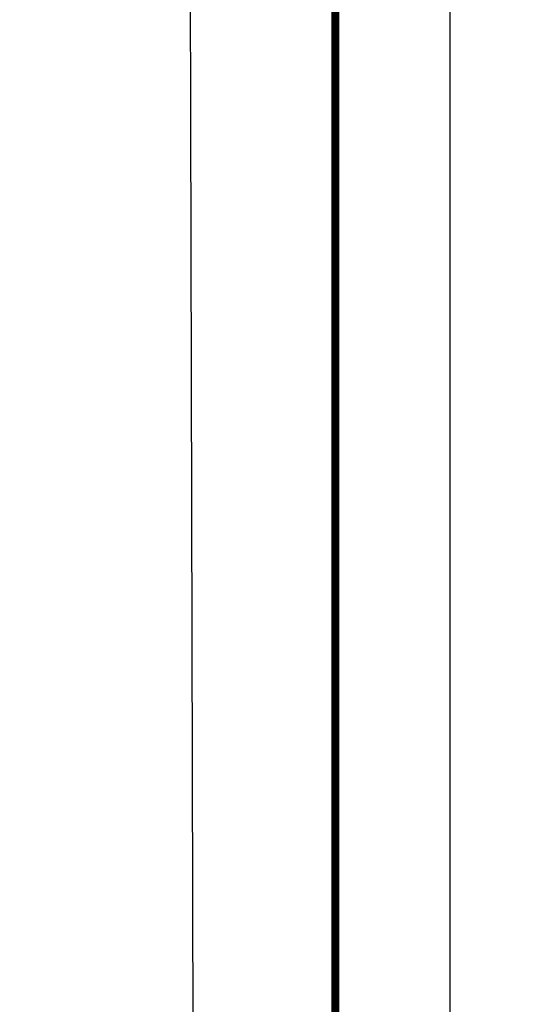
# Model space of a CAD drawing. Extents: x -134 to 1642, y -665 to 1050.
# Tile 86 of 88: x 1116 to 1138, y 203 to 246. Entities that reach past the tile are written whole.
import ezdxf

# ---------------------------------------------------------------- set-up
doc = ezdxf.new("R2010")
doc.units = 0
doc.header["$LTSCALE"] = 2
doc.header["$MEASUREMENT"] = 0
doc.linetypes.add('AUSGEZOGEN', pattern=[0])
for name, color, linetype in [('LEGENDE', 7, 'AUSGEZOGEN'), ('RAHMEN', 250, 'AUSGEZOGEN'), ('Rinne', 200, 'CONTINUOUS')]:
    doc.layers.add(name, color=color, linetype=linetype)

msp = doc.modelspace()

# ---------------------------------------------------------------- hatches: boundary and pattern name
at = {"layer": 'Rinne'}
h = msp.add_hatch(dxfattribs=at)
h.set_pattern_fill('ANSI31', color=256, scale=20, style=0)
edge = h.paths.add_edge_path()
edge.add_arc((275.368, -21751.935), 21947.712, 89.378358, 89.4555825, ccw=False)
edge.add_arc((441.164, -6471.327), 6666.204, 89.2382346, 89.378358, ccw=False)
edge.add_arc((-14330.566, -1117453.652), 1117746.729, 89.236362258, 89.238234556, ccw=False)
edge.add_arc((523.427, -3023.766), 3217.854, 89.201464, 89.236359, ccw=False)
edge.add_arc((555.116, -750.211), 944.078, 86.947295, 89.201464, ccw=False)
edge.add_arc((625.86, 576.328), 384.346, 266.94729, 270.48051)
edge.add_arc((580.862, 5941.795), 5750.002, 270.4805116, 270.6623839)
edge.add_arc((762.642, -9781.389), 9974.234, 90.5242944, 90.662384, ccw=False)
edge.add_arc((2442.173, -193318.226), 193518.754, 90.51436533, 90.52429443, ccw=False)
edge.add_arc((253.376, 50487.94), 50297.236, 270.5143659, 270.5338415)
edge.add_arc((717.25, 703), 510.135, 270.53384, 270.62712)
edge.add_arc((-30540.738, 2856402.629), 2856380.831, 270.627124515, 270.628371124)
edge.add_arc((769.636, 1592.381), 1398.889, 270.628371, 270.993107)
edge.add_arc((599.067, 11432.088), 11240.074, 270.9931067, 271.1217788)
edge.add_arc((275.388, -21749.981), 21944.958, 89.378358, 89.4555885, ccw=False)
edge.add_arc((441.152, -6472.293), 6666.37, 89.2382342, 89.378358, ccw=False)
edge.add_arc((-14329.56, -1117377.592), 1117669.861, 89.236362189, 89.238234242, ccw=False)
edge.add_arc((523.399, -3025.408), 3218.696, 89.201476, 89.236361, ccw=False)
edge.add_arc((555.097, -751.146), 944.214, 86.947292, 89.201476, ccw=False)
edge.add_arc((625.852, 575.592), 384.41, 266.94729, 270.48049)
edge.add_arc((580.849, 5941.868), 5750.874, 270.4804911, 270.6623925)
edge.add_arc((762.68, -9785.498), 9977.542, 90.5242933, 90.6623925, ccw=False)
edge.add_arc((2442.714, -193377.718), 193577.449, 90.51436665, 90.5242933, ccw=False)
edge.add_arc((253.389, 50486.674), 50296.77, 270.514367, 270.533841)
edge.add_arc((717.258, 702.216), 510.151, 270.53384, 270.62712)
edge.add_arc((-30543.476, 2856652.631), 2856631.648, 270.627124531, 270.628371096)
edge.add_arc((769.646, 1591.701), 1399.009, 270.628371, 270.993107)
edge.add_arc((599.068, 11431.925), 11240.712, 270.9931067, 271.1217807)

# ---------------------------------------------------------------- linework, layer by layer
at = {"layer": 'LEGENDE'}
msp.add_lwpolyline([(1030.003, 117.09), (1124.014, 117.331), (1123.577, 287.48), (1029.566, 287.238)], close=True, dxfattribs=at)
at = {"layer": 'RAHMEN'}
msp.add_line((1135, 0), (1135, 420), dxfattribs=at)
at = {"layer": 'RAHMEN', "const_width": 0.35}
msp.add_lwpolyline([(25, 5), (1130, 5), (1130, 415), (25, 415), (25, 5)], dxfattribs=at)

doc.saveas('drawing.dxf')
